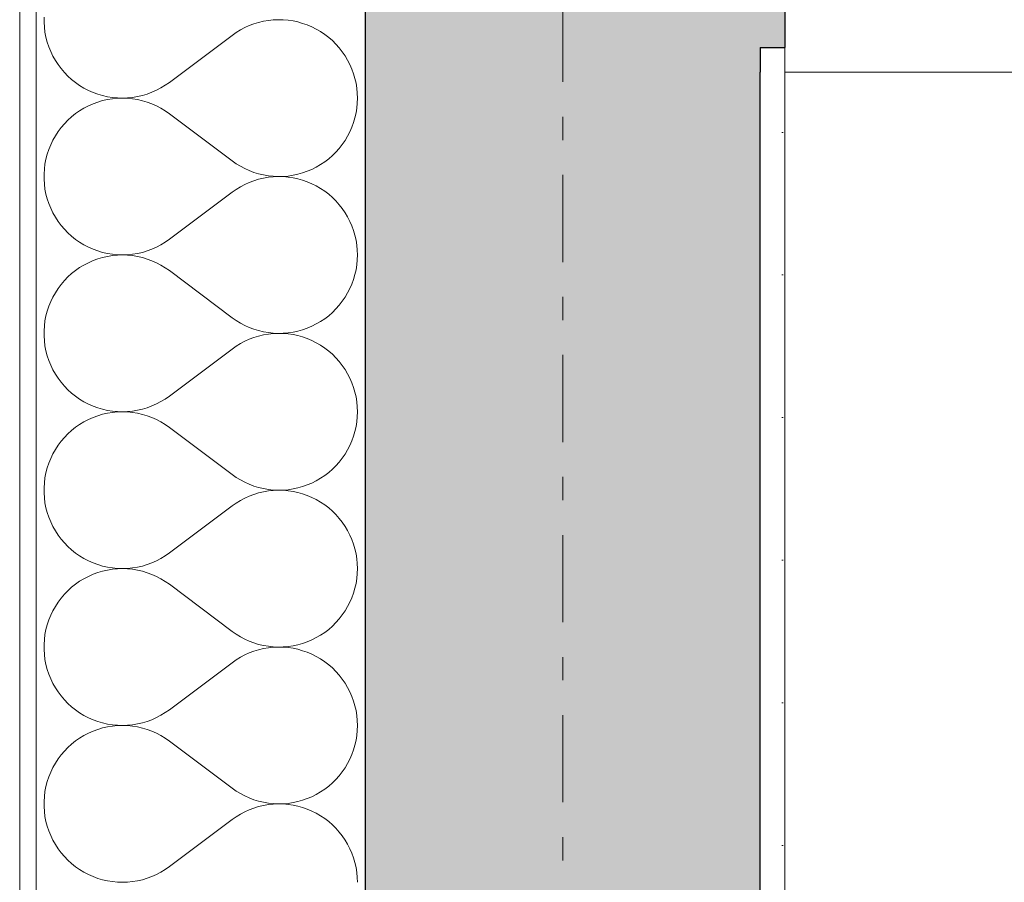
# Model space of a CAD drawing. Extents: x 100 to 2982, y 37 to 2050.
# Tile 60 of 135: x 620 to 680, y 1727 to 1779. Entities that reach past the tile are written whole.
import ezdxf
from ezdxf.xclip import XClip

# ---------------------------------------------------------------- set-up
doc = ezdxf.new("R2010")
doc.units = 0
doc.header["$MEASUREMENT"] = 0
doc.header["$XCLIPFRAME"] = 0
doc.linetypes.add('Przerywana podwójnie', pattern=[54.680554, 26.458333, -10.583333, 7.055556, -10.583333])
doc.linetypes.add('Wipeout_Contour', pattern=[5000, 0, -5000])
for name, color, linetype in [('250-A Schody Pochylnie', 7, 'Continuous'), ('410-K Osie', 7, 'Continuous'), ('420-K Ściany', 7, 'Continuous'), ('820-G Rysunki Obrazki', 7, 'Continuous'), ('Okna ARCHICADa', 7, 'Continuous')]:
    doc.layers.add(name, color=color, linetype=linetype)
pattern_1 = [(0, (-18316.349, -206.5255), (0, 8.660254), [0, -5]), (0, (-18313.849, -202.195), (0, 8.660254), [0, -5])]

# ---------------------------------------------------------------- blocks, each defined once
blk = doc.blocks.new('*X18')
at = {"layer": '420-K Ściany', "color": 174, "linetype": 'Continuous', "lineweight": 5, "ltscale": 0.2}
for p, q in [((621.281, 1779.342), (621.281, 1779.036)), ((621.281, 1779.036), (621.3, 1778.731)), ((633.752, 1778.83), (633.477, 1778.707)), ((634.034, 1778.936), (633.752, 1778.83)), ((634.322, 1779.024), (634.034, 1778.936)), ((634.615, 1779.093), (634.322, 1779.024)), ((634.912, 1779.144), (634.615, 1779.093)), ((635.211, 1779.176), (634.912, 1779.144)), ((635.512, 1779.189), (635.211, 1779.176)), ((635.813, 1779.182), (635.512, 1779.189)), ((636.114, 1779.157), (635.813, 1779.182)), ((636.411, 1779.113), (636.114, 1779.157)), ((636.706, 1779.05), (636.411, 1779.113)), ((636.996, 1778.968), (636.706, 1779.05)), ((637.28, 1778.869), (636.996, 1778.968)), ((637.558, 1778.751), (637.28, 1778.869)), ((621.3, 1778.731), (621.339, 1778.428)), ((621.339, 1778.428), (621.398, 1778.128)), ((628.897, 1775.379), (632.707, 1778.236)), ((632.953, 1778.409), (632.707, 1778.236)), ((633.21, 1778.567), (632.953, 1778.409)), ((633.477, 1778.707), (633.21, 1778.567)), ((637.827, 1778.617), (637.558, 1778.751)), ((638.087, 1778.465), (637.827, 1778.617)), ((638.338, 1778.297), (638.087, 1778.465)), ((638.577, 1778.114), (638.338, 1778.297)), ((621.398, 1778.128), (621.475, 1777.832)), ((621.475, 1777.832), (621.572, 1777.543)), ((638.804, 1777.916), (638.577, 1778.114)), ((639.018, 1777.705), (638.804, 1777.916)), ((639.218, 1777.48), (639.018, 1777.705)), ((621.572, 1777.543), (621.687, 1777.259)), ((621.687, 1777.259), (621.819, 1776.984)), ((621.819, 1776.984), (621.969, 1776.718)), ((639.404, 1777.243), (639.218, 1777.48)), ((639.574, 1776.994), (639.404, 1777.243)), ((639.729, 1776.735), (639.574, 1776.994)), ((621.969, 1776.718), (622.136, 1776.462)), ((622.136, 1776.462), (622.319, 1776.217)), ((639.866, 1776.467), (639.729, 1776.735)), ((639.987, 1776.191), (639.866, 1776.467)), ((622.319, 1776.217), (622.517, 1775.985)), ((622.517, 1775.985), (622.73, 1775.765)), ((622.73, 1775.765), (622.957, 1775.56)), ((640.089, 1775.908), (639.987, 1776.191)), ((640.174, 1775.619), (640.089, 1775.908)), ((622.957, 1775.56), (623.196, 1775.37)), ((623.196, 1775.37), (623.446, 1775.195)), ((623.446, 1775.195), (623.708, 1775.037)), ((628.386, 1775.045), (628.647, 1775.204)), ((628.647, 1775.204), (628.897, 1775.379)), ((640.24, 1775.325), (640.174, 1775.619)), ((640.288, 1775.028), (640.24, 1775.325)), ((623.708, 1775.037), (623.979, 1774.896)), ((623.979, 1774.896), (624.259, 1774.773)), ((624.259, 1774.773), (624.546, 1774.667)), ((624.546, 1774.667), (624.839, 1774.581)), ((624.839, 1774.581), (625.137, 1774.513)), ((626.959, 1774.516), (627.257, 1774.585)), ((627.257, 1774.585), (627.55, 1774.673)), ((627.55, 1774.673), (627.836, 1774.779)), ((627.836, 1774.779), (628.115, 1774.903)), ((628.115, 1774.903), (628.386, 1775.045)), ((640.316, 1774.728), (640.288, 1775.028)), ((640.326, 1774.427), (640.316, 1774.728)), ((624.259, 1774.081), (623.979, 1773.958)), ((624.546, 1774.186), (624.259, 1774.081)), ((624.839, 1774.273), (624.546, 1774.186)), ((625.137, 1774.34), (624.839, 1774.273)), ((625.137, 1774.513), (625.438, 1774.465)), ((625.438, 1774.389), (625.137, 1774.34)), ((625.438, 1774.465), (625.743, 1774.436)), ((625.743, 1774.418), (625.438, 1774.389)), ((625.743, 1774.436), (626.048, 1774.427)), ((626.048, 1774.427), (625.743, 1774.418)), ((626.048, 1774.427), (626.353, 1774.437)), ((626.353, 1774.417), (626.048, 1774.427)), ((626.353, 1774.437), (626.658, 1774.467)), ((626.658, 1774.387), (626.353, 1774.417)), ((626.658, 1774.467), (626.959, 1774.516)), ((626.959, 1774.337), (626.658, 1774.387)), ((627.257, 1774.269), (626.959, 1774.337)), ((627.55, 1774.181), (627.257, 1774.269)), ((627.836, 1774.075), (627.55, 1774.181)), ((628.115, 1773.951), (627.836, 1774.075)), ((640.288, 1773.826), (640.316, 1774.126)), ((640.316, 1774.126), (640.326, 1774.427)), ((623.196, 1773.484), (622.957, 1773.294)), ((623.446, 1773.659), (623.196, 1773.484)), ((623.708, 1773.817), (623.446, 1773.659)), ((623.979, 1773.958), (623.708, 1773.817)), ((628.386, 1773.809), (628.115, 1773.951)), ((628.647, 1773.65), (628.386, 1773.809)), ((628.897, 1773.474), (628.647, 1773.65)), ((628.897, 1773.474), (632.707, 1770.617)), ((640.174, 1773.235), (640.24, 1773.529)), ((640.24, 1773.529), (640.288, 1773.826)), ((622.517, 1772.869), (622.319, 1772.637)), ((622.73, 1773.089), (622.517, 1772.869)), ((622.957, 1773.294), (622.73, 1773.089)), ((639.987, 1772.662), (640.089, 1772.946)), ((640.089, 1772.946), (640.174, 1773.235)), ((622.136, 1772.392), (621.969, 1772.136)), ((622.319, 1772.637), (622.136, 1772.392)), ((639.729, 1772.118), (639.866, 1772.386)), ((639.866, 1772.386), (639.987, 1772.662)), ((621.687, 1771.594), (621.572, 1771.311)), ((621.819, 1771.87), (621.687, 1771.594)), ((621.969, 1772.136), (621.819, 1771.87)), ((639.218, 1771.374), (639.404, 1771.611)), ((639.404, 1771.611), (639.574, 1771.86)), ((639.574, 1771.86), (639.729, 1772.118)), ((621.475, 1771.021), (621.398, 1770.726)), ((621.572, 1771.311), (621.475, 1771.021)), ((638.804, 1770.937), (639.018, 1771.149)), ((639.018, 1771.149), (639.218, 1771.374)), ((621.339, 1770.426), (621.3, 1770.123)), ((621.398, 1770.726), (621.339, 1770.426)), ((632.707, 1770.617), (632.953, 1770.444)), ((632.953, 1770.444), (633.21, 1770.287)), ((637.827, 1770.237), (638.087, 1770.389)), ((638.087, 1770.389), (638.338, 1770.556)), ((638.338, 1770.556), (638.577, 1770.739)), ((638.577, 1770.739), (638.804, 1770.937)), ((621.3, 1770.123), (621.281, 1769.818)), ((621.281, 1769.818), (621.281, 1769.512)), ((633.21, 1770.287), (633.477, 1770.147)), ((633.477, 1770.147), (633.752, 1770.023)), ((633.752, 1770.023), (634.034, 1769.918)), ((634.034, 1769.918), (634.322, 1769.83)), ((634.322, 1769.83), (634.615, 1769.761)), ((636.411, 1769.741), (636.706, 1769.804)), ((636.706, 1769.804), (636.996, 1769.885)), ((636.996, 1769.885), (637.28, 1769.985)), ((637.28, 1769.985), (637.558, 1770.102)), ((637.558, 1770.102), (637.827, 1770.237)), ((621.281, 1769.512), (621.3, 1769.207)), ((621.3, 1769.207), (621.339, 1768.904)), ((633.477, 1769.183), (633.21, 1769.043)), ((633.752, 1769.307), (633.477, 1769.183)), ((634.034, 1769.412), (633.752, 1769.307)), ((634.322, 1769.5), (634.034, 1769.412)), ((634.615, 1769.569), (634.322, 1769.5)), ((634.615, 1769.761), (634.912, 1769.71)), ((634.912, 1769.62), (634.615, 1769.569)), ((634.912, 1769.71), (635.211, 1769.678)), ((635.211, 1769.652), (634.912, 1769.62)), ((635.211, 1769.678), (635.512, 1769.665)), ((635.512, 1769.665), (635.211, 1769.652)), ((635.512, 1769.665), (635.813, 1769.672)), ((635.813, 1769.658), (635.512, 1769.665)), ((635.813, 1769.672), (636.114, 1769.697)), ((636.114, 1769.633), (635.813, 1769.658)), ((636.114, 1769.697), (636.411, 1769.741)), ((636.411, 1769.589), (636.114, 1769.633)), ((636.706, 1769.526), (636.411, 1769.589)), ((636.996, 1769.445), (636.706, 1769.526)), ((637.28, 1769.345), (636.996, 1769.445)), ((637.558, 1769.227), (637.28, 1769.345)), ((637.827, 1769.093), (637.558, 1769.227)), ((621.339, 1768.904), (621.398, 1768.604)), ((621.398, 1768.604), (621.475, 1768.309)), ((628.897, 1765.855), (632.707, 1768.713)), ((632.953, 1768.886), (632.707, 1768.713)), ((633.21, 1769.043), (632.953, 1768.886)), ((638.087, 1768.941), (637.827, 1769.093)), ((638.338, 1768.774), (638.087, 1768.941)), ((638.577, 1768.591), (638.338, 1768.774)), ((638.804, 1768.393), (638.577, 1768.591)), ((621.475, 1768.309), (621.572, 1768.019)), ((621.572, 1768.019), (621.687, 1767.735)), ((639.018, 1768.181), (638.804, 1768.393)), ((639.218, 1767.956), (639.018, 1768.181)), ((621.687, 1767.735), (621.819, 1767.46)), ((621.819, 1767.46), (621.969, 1767.194)), ((639.404, 1767.719), (639.218, 1767.956)), ((639.574, 1767.47), (639.404, 1767.719)), ((639.729, 1767.212), (639.574, 1767.47)), ((621.969, 1767.194), (622.136, 1766.938)), ((622.136, 1766.938), (622.319, 1766.693)), ((639.866, 1766.944), (639.729, 1767.212)), ((639.987, 1766.668), (639.866, 1766.944)), ((622.319, 1766.693), (622.517, 1766.461)), ((622.517, 1766.461), (622.73, 1766.241)), ((622.73, 1766.241), (622.957, 1766.036)), ((640.089, 1766.384), (639.987, 1766.668)), ((640.174, 1766.095), (640.089, 1766.384)), ((622.957, 1766.036), (623.196, 1765.846)), ((623.196, 1765.846), (623.446, 1765.671)), ((623.446, 1765.671), (623.708, 1765.513)), ((628.386, 1765.521), (628.647, 1765.68)), ((628.647, 1765.68), (628.897, 1765.855)), ((640.24, 1765.801), (640.174, 1766.095)), ((640.288, 1765.504), (640.24, 1765.801)), ((623.708, 1765.513), (623.979, 1765.372)), ((623.979, 1765.372), (624.259, 1765.249)), ((624.259, 1765.249), (624.546, 1765.144)), ((624.546, 1765.144), (624.839, 1765.057)), ((624.839, 1765.057), (625.137, 1764.99)), ((626.959, 1764.993), (627.257, 1765.061)), ((627.257, 1765.061), (627.55, 1765.149)), ((627.55, 1765.149), (627.836, 1765.255)), ((627.836, 1765.255), (628.115, 1765.379)), ((628.115, 1765.379), (628.386, 1765.521)), ((640.316, 1765.204), (640.288, 1765.504)), ((640.326, 1764.903), (640.316, 1765.204)), ((623.979, 1764.434), (623.708, 1764.293)), ((624.259, 1764.557), (623.979, 1764.434)), ((624.546, 1764.662), (624.259, 1764.557)), ((624.839, 1764.749), (624.546, 1764.662)), ((625.137, 1764.817), (624.839, 1764.749)), ((625.137, 1764.99), (625.438, 1764.941)), ((625.438, 1764.865), (625.137, 1764.817)), ((625.438, 1764.941), (625.743, 1764.912)), ((625.743, 1764.894), (625.438, 1764.865)), ((625.743, 1764.912), (626.048, 1764.903)), ((626.048, 1764.903), (625.743, 1764.894)), ((626.048, 1764.903), (626.353, 1764.913)), ((626.353, 1764.893), (626.048, 1764.903)), ((626.353, 1764.913), (626.658, 1764.943)), ((626.658, 1764.863), (626.353, 1764.893)), ((626.658, 1764.943), (626.959, 1764.993)), ((626.959, 1764.814), (626.658, 1764.863)), ((627.257, 1764.745), (626.959, 1764.814)), ((627.55, 1764.657), (627.257, 1764.745)), ((627.836, 1764.551), (627.55, 1764.657)), ((628.115, 1764.427), (627.836, 1764.551)), ((628.386, 1764.285), (628.115, 1764.427)), ((640.288, 1764.302), (640.316, 1764.602)), ((640.316, 1764.602), (640.326, 1764.903)), ((623.196, 1763.96), (622.957, 1763.77)), ((623.446, 1764.135), (623.196, 1763.96)), ((623.708, 1764.293), (623.446, 1764.135)), ((628.647, 1764.126), (628.386, 1764.285)), ((628.897, 1763.951), (628.647, 1764.126)), ((628.897, 1763.951), (632.707, 1761.094)), ((640.174, 1763.711), (640.24, 1764.005)), ((640.24, 1764.005), (640.288, 1764.302)), ((622.517, 1763.345), (622.319, 1763.113)), ((622.73, 1763.565), (622.517, 1763.345)), ((622.957, 1763.77), (622.73, 1763.565)), ((639.987, 1763.139), (640.089, 1763.422)), ((640.089, 1763.422), (640.174, 1763.711)), ((621.969, 1762.612), (621.819, 1762.346)), ((622.136, 1762.868), (621.969, 1762.612)), ((622.319, 1763.113), (622.136, 1762.868)), ((639.729, 1762.595), (639.866, 1762.862)), ((639.866, 1762.862), (639.987, 1763.139)), ((621.687, 1762.071), (621.572, 1761.787)), ((621.819, 1762.346), (621.687, 1762.071)), ((639.218, 1761.85), (639.404, 1762.087)), ((639.404, 1762.087), (639.574, 1762.336)), ((639.574, 1762.336), (639.729, 1762.595)), ((621.475, 1761.497), (621.398, 1761.202)), ((621.572, 1761.787), (621.475, 1761.497)), ((638.577, 1761.216), (638.804, 1761.413)), ((638.804, 1761.413), (639.018, 1761.625)), ((639.018, 1761.625), (639.218, 1761.85)), ((621.339, 1760.902), (621.3, 1760.599)), ((621.398, 1761.202), (621.339, 1760.902)), ((632.707, 1761.094), (632.953, 1760.921)), ((632.953, 1760.921), (633.21, 1760.763)), ((637.827, 1760.713), (638.087, 1760.865)), ((638.087, 1760.865), (638.338, 1761.032)), ((638.338, 1761.032), (638.577, 1761.216)), ((621.3, 1760.599), (621.281, 1760.294)), ((621.281, 1760.294), (621.281, 1759.988)), ((633.21, 1760.763), (633.477, 1760.623)), ((633.477, 1760.623), (633.752, 1760.5)), ((633.752, 1760.5), (634.034, 1760.394)), ((634.034, 1760.394), (634.322, 1760.306)), ((634.322, 1760.306), (634.615, 1760.237)), ((634.615, 1760.237), (634.912, 1760.186)), ((636.114, 1760.173), (636.411, 1760.217)), ((636.411, 1760.217), (636.706, 1760.28)), ((636.706, 1760.28), (636.996, 1760.362)), ((636.996, 1760.362), (637.28, 1760.461)), ((637.28, 1760.461), (637.558, 1760.579)), ((637.558, 1760.579), (637.827, 1760.713)), ((621.281, 1759.988), (621.3, 1759.683)), ((621.3, 1759.683), (621.339, 1759.38)), ((633.477, 1759.659), (633.21, 1759.519)), ((633.752, 1759.783), (633.477, 1759.659)), ((634.034, 1759.889), (633.752, 1759.783)), ((634.322, 1759.976), (634.034, 1759.889)), ((634.615, 1760.046), (634.322, 1759.976)), ((634.912, 1760.096), (634.615, 1760.046)), ((634.912, 1760.186), (635.211, 1760.154)), ((635.211, 1760.128), (634.912, 1760.096)), ((635.211, 1760.154), (635.512, 1760.141)), ((635.512, 1760.141), (635.211, 1760.128)), ((635.512, 1760.141), (635.813, 1760.148)), ((635.813, 1760.135), (635.512, 1760.141)), ((635.813, 1760.148), (636.114, 1760.173)), ((636.114, 1760.109), (635.813, 1760.135)), ((636.411, 1760.065), (636.114, 1760.109)), ((636.706, 1760.002), (636.411, 1760.065)), ((636.996, 1759.921), (636.706, 1760.002)), ((637.28, 1759.821), (636.996, 1759.921)), ((637.558, 1759.704), (637.28, 1759.821)), ((637.827, 1759.569), (637.558, 1759.704)), ((621.339, 1759.38), (621.398, 1759.08)), ((621.398, 1759.08), (621.475, 1758.785)), ((628.897, 1756.332), (632.707, 1759.189)), ((632.953, 1759.362), (632.707, 1759.189)), ((633.21, 1759.519), (632.953, 1759.362)), ((638.087, 1759.417), (637.827, 1759.569)), ((638.338, 1759.25), (638.087, 1759.417)), ((638.577, 1759.067), (638.338, 1759.25)), ((638.804, 1758.869), (638.577, 1759.067)), ((621.475, 1758.785), (621.572, 1758.495)), ((621.572, 1758.495), (621.687, 1758.212)), ((639.018, 1758.657), (638.804, 1758.869)), ((639.218, 1758.432), (639.018, 1758.657)), ((639.404, 1758.195), (639.218, 1758.432)), ((621.687, 1758.212), (621.819, 1757.936)), ((621.819, 1757.936), (621.969, 1757.67)), ((639.574, 1757.946), (639.404, 1758.195)), ((639.729, 1757.688), (639.574, 1757.946)), ((621.969, 1757.67), (622.136, 1757.414)), ((622.136, 1757.414), (622.319, 1757.169)), ((639.866, 1757.42), (639.729, 1757.688)), ((639.987, 1757.144), (639.866, 1757.42)), ((622.319, 1757.169), (622.517, 1756.937)), ((622.517, 1756.937), (622.73, 1756.718)), ((622.73, 1756.718), (622.957, 1756.512)), ((640.089, 1756.861), (639.987, 1757.144)), ((640.174, 1756.571), (640.089, 1756.861)), ((622.957, 1756.512), (623.196, 1756.322)), ((623.196, 1756.322), (623.446, 1756.148)), ((623.446, 1756.148), (623.708, 1755.989)), ((628.386, 1755.997), (628.647, 1756.156)), ((628.647, 1756.156), (628.897, 1756.332)), ((640.24, 1756.278), (640.174, 1756.571)), ((640.288, 1755.98), (640.24, 1756.278)), ((623.708, 1755.989), (623.979, 1755.848)), ((623.979, 1755.848), (624.259, 1755.725)), ((624.259, 1755.725), (624.546, 1755.62)), ((624.546, 1755.62), (624.839, 1755.533)), ((624.839, 1755.533), (625.137, 1755.466)), ((625.137, 1755.466), (625.438, 1755.417)), ((626.658, 1755.419), (626.959, 1755.469)), ((626.959, 1755.469), (627.257, 1755.537)), ((627.257, 1755.537), (627.55, 1755.625)), ((627.55, 1755.625), (627.836, 1755.731)), ((627.836, 1755.731), (628.115, 1755.855)), ((628.115, 1755.855), (628.386, 1755.997)), ((640.316, 1755.68), (640.288, 1755.98)), ((640.326, 1755.379), (640.316, 1755.68)), ((623.979, 1754.91), (623.708, 1754.769)), ((624.259, 1755.034), (623.979, 1754.91)), ((624.546, 1755.139), (624.259, 1755.034)), ((624.839, 1755.225), (624.546, 1755.139)), ((625.137, 1755.293), (624.839, 1755.225)), ((625.438, 1755.341), (625.137, 1755.293)), ((625.438, 1755.417), (625.743, 1755.389)), ((625.743, 1755.37), (625.438, 1755.341)), ((625.743, 1755.389), (626.048, 1755.379)), ((626.048, 1755.379), (625.743, 1755.37)), ((626.048, 1755.379), (626.353, 1755.39)), ((626.353, 1755.369), (626.048, 1755.379)), ((626.353, 1755.39), (626.658, 1755.419)), ((626.658, 1755.339), (626.353, 1755.369)), ((626.959, 1755.29), (626.658, 1755.339)), ((627.257, 1755.221), (626.959, 1755.29)), ((627.55, 1755.134), (627.257, 1755.221)), ((627.836, 1755.028), (627.55, 1755.134)), ((628.115, 1754.903), (627.836, 1755.028)), ((628.386, 1754.761), (628.115, 1754.903)), ((640.288, 1754.778), (640.316, 1755.078)), ((640.316, 1755.078), (640.326, 1755.379)), ((622.957, 1754.246), (622.73, 1754.041)), ((623.196, 1754.436), (622.957, 1754.246)), ((623.446, 1754.611), (623.196, 1754.436)), ((623.708, 1754.769), (623.446, 1754.611)), ((628.647, 1754.602), (628.386, 1754.761)), ((628.897, 1754.427), (628.647, 1754.602)), ((628.897, 1754.427), (632.707, 1751.57)), ((640.174, 1754.187), (640.24, 1754.481)), ((640.24, 1754.481), (640.288, 1754.778)), ((622.517, 1753.822), (622.319, 1753.589)), ((622.73, 1754.041), (622.517, 1753.822)), ((639.987, 1753.615), (640.089, 1753.898)), ((640.089, 1753.898), (640.174, 1754.187)), ((621.969, 1753.088), (621.819, 1752.822)), ((622.136, 1753.344), (621.969, 1753.088)), ((622.319, 1753.589), (622.136, 1753.344)), ((639.574, 1752.812), (639.729, 1753.071)), ((639.729, 1753.071), (639.866, 1753.339)), ((639.866, 1753.339), (639.987, 1753.615)), ((621.687, 1752.547), (621.572, 1752.264)), ((621.819, 1752.822), (621.687, 1752.547)), ((639.218, 1752.326), (639.404, 1752.564)), ((639.404, 1752.564), (639.574, 1752.812)), ((621.475, 1751.974), (621.398, 1751.678)), ((621.572, 1752.264), (621.475, 1751.974)), ((638.577, 1751.692), (638.804, 1751.89)), ((638.804, 1751.89), (639.018, 1752.101)), ((639.018, 1752.101), (639.218, 1752.326)), ((621.339, 1751.378), (621.3, 1751.075)), ((621.398, 1751.678), (621.339, 1751.378)), ((632.707, 1751.57), (632.953, 1751.397)), ((632.953, 1751.397), (633.21, 1751.24)), ((633.21, 1751.24), (633.477, 1751.099)), ((637.827, 1751.19), (638.087, 1751.341)), ((638.087, 1751.341), (638.338, 1751.509)), ((638.338, 1751.509), (638.577, 1751.692)), ((621.3, 1751.075), (621.281, 1750.77)), ((621.281, 1750.77), (621.281, 1750.465)), ((633.477, 1751.099), (633.752, 1750.976)), ((633.752, 1750.976), (634.034, 1750.87)), ((634.034, 1750.87), (634.322, 1750.782)), ((634.322, 1750.782), (634.615, 1750.713)), ((634.615, 1750.713), (634.912, 1750.662)), ((634.912, 1750.662), (635.211, 1750.63)), ((635.813, 1750.624), (636.114, 1750.649)), ((636.114, 1750.649), (636.411, 1750.693)), ((636.411, 1750.693), (636.706, 1750.756)), ((636.706, 1750.756), (636.996, 1750.838)), ((636.996, 1750.838), (637.28, 1750.937)), ((637.28, 1750.937), (637.558, 1751.055)), ((637.558, 1751.055), (637.827, 1751.19)), ((621.281, 1750.465), (621.3, 1750.16)), ((621.3, 1750.16), (621.339, 1749.857)), ((633.477, 1750.136), (633.21, 1749.995)), ((633.752, 1750.259), (633.477, 1750.136)), ((634.034, 1750.365), (633.752, 1750.259)), ((634.322, 1750.452), (634.034, 1750.365)), ((634.615, 1750.522), (634.322, 1750.452)), ((634.912, 1750.572), (634.615, 1750.522)), ((635.211, 1750.604), (634.912, 1750.572)), ((635.211, 1750.63), (635.512, 1750.618)), ((635.512, 1750.617), (635.211, 1750.604)), ((635.512, 1750.618), (635.813, 1750.624)), ((635.813, 1750.611), (635.512, 1750.617)), ((636.114, 1750.586), (635.813, 1750.611)), ((636.411, 1750.541), (636.114, 1750.586)), ((636.706, 1750.478), (636.411, 1750.541)), ((636.996, 1750.397), (636.706, 1750.478)), ((637.28, 1750.297), (636.996, 1750.397)), ((637.558, 1750.18), (637.28, 1750.297)), ((637.827, 1750.045), (637.558, 1750.18)), ((638.087, 1749.894), (637.827, 1750.045)), ((621.339, 1749.857), (621.398, 1749.557)), ((621.398, 1749.557), (621.475, 1749.261)), ((628.897, 1746.808), (632.707, 1749.665)), ((632.953, 1749.838), (632.707, 1749.665)), ((633.21, 1749.995), (632.953, 1749.838)), ((638.338, 1749.726), (638.087, 1749.894)), ((638.577, 1749.543), (638.338, 1749.726)), ((638.804, 1749.345), (638.577, 1749.543)), ((621.475, 1749.261), (621.572, 1748.971)), ((621.572, 1748.971), (621.687, 1748.688)), ((639.018, 1749.133), (638.804, 1749.345)), ((639.218, 1748.908), (639.018, 1749.133)), ((639.404, 1748.671), (639.218, 1748.908)), ((621.687, 1748.688), (621.819, 1748.413)), ((621.819, 1748.413), (621.969, 1748.146)), ((639.574, 1748.423), (639.404, 1748.671)), ((639.729, 1748.164), (639.574, 1748.423)), ((621.969, 1748.146), (622.136, 1747.89)), ((622.136, 1747.89), (622.319, 1747.646)), ((622.319, 1747.646), (622.517, 1747.413)), ((639.866, 1747.896), (639.729, 1748.164)), ((639.987, 1747.62), (639.866, 1747.896)), ((622.517, 1747.413), (622.73, 1747.194)), ((622.73, 1747.194), (622.957, 1746.989)), ((640.089, 1747.337), (639.987, 1747.62)), ((640.174, 1747.048), (640.089, 1747.337)), ((640.24, 1746.754), (640.174, 1747.048)), ((622.957, 1746.989), (623.196, 1746.798)), ((623.196, 1746.798), (623.446, 1746.624)), ((623.446, 1746.624), (623.708, 1746.466)), ((623.708, 1746.466), (623.979, 1746.325)), ((628.115, 1746.331), (628.386, 1746.473)), ((628.386, 1746.473), (628.647, 1746.632)), ((628.647, 1746.632), (628.897, 1746.808)), ((640.288, 1746.456), (640.24, 1746.754)), ((640.316, 1746.157), (640.288, 1746.456)), ((623.979, 1746.325), (624.259, 1746.201)), ((624.259, 1746.201), (624.546, 1746.096)), ((624.546, 1746.096), (624.839, 1746.01)), ((624.839, 1746.01), (625.137, 1745.942)), ((625.137, 1745.942), (625.438, 1745.894)), ((625.438, 1745.894), (625.743, 1745.865)), ((625.743, 1745.865), (626.048, 1745.855)), ((626.048, 1745.855), (625.743, 1745.846)), ((626.048, 1745.855), (626.353, 1745.866)), ((626.353, 1745.845), (626.048, 1745.855)), ((626.353, 1745.866), (626.658, 1745.896)), ((626.658, 1745.896), (626.959, 1745.945)), ((626.959, 1745.945), (627.257, 1746.014)), ((627.257, 1746.014), (627.55, 1746.101)), ((627.55, 1746.101), (627.836, 1746.207)), ((627.836, 1746.207), (628.115, 1746.331)), ((640.326, 1745.855), (640.316, 1746.157)), ((640.316, 1745.554), (640.326, 1745.855)), ((623.979, 1745.386), (623.708, 1745.245)), ((624.259, 1745.51), (623.979, 1745.386)), ((624.546, 1745.615), (624.259, 1745.51)), ((624.839, 1745.701), (624.546, 1745.615)), ((625.137, 1745.769), (624.839, 1745.701)), ((625.438, 1745.817), (625.137, 1745.769)), ((625.743, 1745.846), (625.438, 1745.817)), ((626.658, 1745.815), (626.353, 1745.845)), ((626.959, 1745.766), (626.658, 1745.815)), ((627.257, 1745.697), (626.959, 1745.766)), ((627.55, 1745.61), (627.257, 1745.697)), ((627.836, 1745.504), (627.55, 1745.61)), ((628.115, 1745.379), (627.836, 1745.504)), ((628.386, 1745.237), (628.115, 1745.379)), ((640.24, 1744.957), (640.288, 1745.255)), ((640.288, 1745.255), (640.316, 1745.554)), ((622.957, 1744.722), (622.73, 1744.517)), ((623.196, 1744.913), (622.957, 1744.722)), ((623.446, 1745.087), (623.196, 1744.913)), ((623.708, 1745.245), (623.446, 1745.087)), ((628.647, 1745.078), (628.386, 1745.237)), ((628.897, 1744.903), (628.647, 1745.078)), ((628.897, 1744.903), (632.707, 1742.046)), ((640.089, 1744.374), (640.174, 1744.663)), ((640.174, 1744.663), (640.24, 1744.957)), ((622.319, 1744.065), (622.136, 1743.82)), ((622.517, 1744.298), (622.319, 1744.065)), ((622.73, 1744.517), (622.517, 1744.298)), ((639.866, 1743.815), (639.987, 1744.091)), ((639.987, 1744.091), (640.089, 1744.374)), ((621.969, 1743.564), (621.819, 1743.298)), ((622.136, 1743.82), (621.969, 1743.564)), ((639.574, 1743.288), (639.729, 1743.547)), ((639.729, 1743.547), (639.866, 1743.815)), ((621.687, 1743.023), (621.572, 1742.74)), ((621.819, 1743.298), (621.687, 1743.023)), ((639.218, 1742.803), (639.404, 1743.04)), ((639.404, 1743.04), (639.574, 1743.288)), ((621.475, 1742.45), (621.398, 1742.154)), ((621.572, 1742.74), (621.475, 1742.45)), ((638.577, 1742.168), (638.804, 1742.366)), ((638.804, 1742.366), (639.018, 1742.578)), ((639.018, 1742.578), (639.218, 1742.803)), ((621.339, 1741.854), (621.3, 1741.551)), ((621.398, 1742.154), (621.339, 1741.854)), ((632.707, 1742.046), (632.953, 1741.873)), ((632.953, 1741.873), (633.21, 1741.716)), ((633.21, 1741.716), (633.477, 1741.575)), ((637.558, 1741.531), (637.827, 1741.666)), ((637.827, 1741.666), (638.087, 1741.817)), ((638.087, 1741.817), (638.338, 1741.985)), ((638.338, 1741.985), (638.577, 1742.168)), ((621.3, 1741.551), (621.281, 1741.246)), ((621.281, 1741.246), (621.281, 1740.941)), ((633.477, 1741.575), (633.752, 1741.452)), ((633.752, 1741.452), (634.034, 1741.346)), ((634.034, 1741.346), (634.322, 1741.258)), ((634.322, 1741.258), (634.615, 1741.189)), ((634.615, 1741.189), (634.912, 1741.138)), ((634.912, 1741.138), (635.211, 1741.107)), ((635.211, 1741.08), (634.912, 1741.049)), ((635.211, 1741.107), (635.512, 1741.094)), ((635.512, 1741.093), (635.211, 1741.08)), ((635.512, 1741.094), (635.813, 1741.1)), ((635.813, 1741.087), (635.512, 1741.093)), ((635.813, 1741.1), (636.114, 1741.125)), ((636.114, 1741.062), (635.813, 1741.087)), ((636.114, 1741.125), (636.411, 1741.17)), ((636.411, 1741.018), (636.114, 1741.062)), ((636.411, 1741.17), (636.706, 1741.233)), ((636.706, 1741.233), (636.996, 1741.314)), ((636.996, 1741.314), (637.28, 1741.414)), ((637.28, 1741.414), (637.558, 1741.531)), ((621.281, 1740.941), (621.3, 1740.636)), ((621.3, 1740.636), (621.339, 1740.333)), ((633.21, 1740.471), (632.953, 1740.314)), ((633.477, 1740.612), (633.21, 1740.471)), ((633.752, 1740.735), (633.477, 1740.612)), ((634.034, 1740.841), (633.752, 1740.735)), ((634.322, 1740.929), (634.034, 1740.841)), ((634.615, 1740.998), (634.322, 1740.929)), ((634.912, 1741.049), (634.615, 1740.998)), ((636.706, 1740.955), (636.411, 1741.018)), ((636.996, 1740.873), (636.706, 1740.955)), ((637.28, 1740.773), (636.996, 1740.873)), ((637.558, 1740.656), (637.28, 1740.773)), ((637.827, 1740.521), (637.558, 1740.656)), ((638.087, 1740.37), (637.827, 1740.521)), ((621.339, 1740.333), (621.398, 1740.033)), ((621.398, 1740.033), (621.475, 1739.737)), ((628.897, 1737.284), (632.707, 1740.141)), ((632.953, 1740.314), (632.707, 1740.141)), ((638.338, 1740.202), (638.087, 1740.37)), ((638.577, 1740.019), (638.338, 1740.202)), ((638.804, 1739.821), (638.577, 1740.019)), ((621.475, 1739.737), (621.572, 1739.447)), ((621.572, 1739.447), (621.687, 1739.164)), ((639.018, 1739.609), (638.804, 1739.821)), ((639.218, 1739.384), (639.018, 1739.609)), ((639.404, 1739.147), (639.218, 1739.384)), ((621.687, 1739.164), (621.819, 1738.889)), ((621.819, 1738.889), (621.969, 1738.623)), ((639.574, 1738.899), (639.404, 1739.147)), ((639.729, 1738.64), (639.574, 1738.899)), ((621.969, 1738.623), (622.136, 1738.367)), ((622.136, 1738.367), (622.319, 1738.122)), ((622.319, 1738.122), (622.517, 1737.889)), ((639.866, 1738.372), (639.729, 1738.64)), ((639.987, 1738.096), (639.866, 1738.372)), ((640.089, 1737.813), (639.987, 1738.096)), ((622.517, 1737.889), (622.73, 1737.67)), ((622.73, 1737.67), (622.957, 1737.465)), ((640.174, 1737.524), (640.089, 1737.813)), ((640.24, 1737.23), (640.174, 1737.524)), ((622.957, 1737.465), (623.196, 1737.274)), ((623.196, 1737.274), (623.446, 1737.1)), ((623.446, 1737.1), (623.708, 1736.942)), ((623.708, 1736.942), (623.979, 1736.801)), ((628.115, 1736.808), (628.386, 1736.95)), ((628.386, 1736.95), (628.647, 1737.109)), ((628.647, 1737.109), (628.897, 1737.284)), ((640.288, 1736.933), (640.24, 1737.23)), ((640.316, 1736.633), (640.288, 1736.933)), ((623.979, 1736.801), (624.259, 1736.677)), ((624.259, 1736.677), (624.546, 1736.572)), ((624.546, 1736.572), (624.839, 1736.486)), ((624.839, 1736.486), (625.137, 1736.418)), ((625.137, 1736.418), (625.438, 1736.37)), ((625.438, 1736.293), (625.137, 1736.245)), ((625.438, 1736.37), (625.743, 1736.341)), ((625.743, 1736.322), (625.438, 1736.293)), ((625.743, 1736.341), (626.048, 1736.332)), ((626.048, 1736.332), (625.743, 1736.322)), ((626.048, 1736.332), (626.353, 1736.342)), ((626.353, 1736.321), (626.048, 1736.332)), ((626.353, 1736.342), (626.658, 1736.372)), ((626.658, 1736.291), (626.353, 1736.321)), ((626.658, 1736.372), (626.959, 1736.421)), ((626.959, 1736.242), (626.658, 1736.291)), ((626.959, 1736.421), (627.257, 1736.49)), ((627.257, 1736.49), (627.55, 1736.577)), ((627.55, 1736.577), (627.836, 1736.683)), ((627.836, 1736.683), (628.115, 1736.808)), ((640.326, 1736.332), (640.316, 1736.633)), ((640.316, 1736.031), (640.326, 1736.332)), ((623.708, 1735.722), (623.446, 1735.563)), ((623.979, 1735.863), (623.708, 1735.722)), ((624.259, 1735.986), (623.979, 1735.863)), ((624.546, 1736.091), (624.259, 1735.986)), ((624.839, 1736.178), (624.546, 1736.091)), ((625.137, 1736.245), (624.839, 1736.178)), ((627.257, 1736.174), (626.959, 1736.242)), ((627.55, 1736.086), (627.257, 1736.174)), ((627.836, 1735.98), (627.55, 1736.086)), ((628.115, 1735.856), (627.836, 1735.98)), ((628.386, 1735.714), (628.115, 1735.856)), ((628.647, 1735.555), (628.386, 1735.714)), ((640.24, 1735.433), (640.288, 1735.731)), ((640.288, 1735.731), (640.316, 1736.031)), ((622.957, 1735.199), (622.73, 1734.993)), ((623.196, 1735.389), (622.957, 1735.199)), ((623.446, 1735.563), (623.196, 1735.389)), ((628.897, 1735.379), (628.647, 1735.555)), ((628.897, 1735.379), (632.707, 1732.522)), ((640.089, 1734.85), (640.174, 1735.139)), ((640.174, 1735.139), (640.24, 1735.433)), ((622.319, 1734.541), (622.136, 1734.297)), ((622.517, 1734.774), (622.319, 1734.541)), ((622.73, 1734.993), (622.517, 1734.774)), ((639.866, 1734.291), (639.987, 1734.567)), ((639.987, 1734.567), (640.089, 1734.85)), ((621.969, 1734.041), (621.819, 1733.774)), ((622.136, 1734.297), (621.969, 1734.041)), ((639.574, 1733.764), (639.729, 1734.023)), ((639.729, 1734.023), (639.866, 1734.291)), ((621.687, 1733.499), (621.572, 1733.216)), ((621.819, 1733.774), (621.687, 1733.499)), ((639.218, 1733.279), (639.404, 1733.516)), ((639.404, 1733.516), (639.574, 1733.764)), ((621.475, 1732.926), (621.398, 1732.63)), ((621.572, 1733.216), (621.475, 1732.926)), ((638.577, 1732.644), (638.804, 1732.842)), ((638.804, 1732.842), (639.018, 1733.054)), ((639.018, 1733.054), (639.218, 1733.279)), ((621.339, 1732.331), (621.3, 1732.027)), ((621.398, 1732.63), (621.339, 1732.331)), ((632.707, 1732.522), (632.953, 1732.349)), ((632.953, 1732.349), (633.21, 1732.192)), ((633.21, 1732.192), (633.477, 1732.052)), ((637.558, 1732.007), (637.827, 1732.142)), ((637.827, 1732.142), (638.087, 1732.293)), ((638.087, 1732.293), (638.338, 1732.461)), ((638.338, 1732.461), (638.577, 1732.644)), ((621.3, 1732.027), (621.281, 1731.723)), ((621.281, 1731.723), (621.281, 1731.417)), ((633.477, 1732.052), (633.752, 1731.928)), ((633.752, 1731.928), (634.034, 1731.822)), ((634.034, 1731.822), (634.322, 1731.735)), ((634.322, 1731.735), (634.615, 1731.665)), ((634.615, 1731.665), (634.912, 1731.615)), ((634.912, 1731.525), (634.615, 1731.474)), ((634.912, 1731.615), (635.211, 1731.583)), ((635.211, 1731.557), (634.912, 1731.525)), ((635.211, 1731.583), (635.512, 1731.57)), ((635.512, 1731.569), (635.211, 1731.557)), ((635.512, 1731.57), (635.813, 1731.576)), ((635.813, 1731.563), (635.512, 1731.569)), ((635.813, 1731.576), (636.114, 1731.602)), ((636.114, 1731.538), (635.813, 1731.563)), ((636.114, 1731.602), (636.411, 1731.646)), ((636.411, 1731.494), (636.114, 1731.538)), ((636.411, 1731.646), (636.706, 1731.709)), ((636.706, 1731.431), (636.411, 1731.494)), ((636.706, 1731.709), (636.996, 1731.79)), ((636.996, 1731.79), (637.28, 1731.89)), ((637.28, 1731.89), (637.558, 1732.007)), ((621.281, 1731.417), (621.3, 1731.112)), ((621.3, 1731.112), (621.339, 1730.809)), ((633.21, 1730.947), (632.953, 1730.79)), ((633.477, 1731.088), (633.21, 1730.947)), ((633.752, 1731.211), (633.477, 1731.088)), ((634.034, 1731.317), (633.752, 1731.211)), ((634.322, 1731.405), (634.034, 1731.317)), ((634.615, 1731.474), (634.322, 1731.405)), ((636.996, 1731.349), (636.706, 1731.431)), ((637.28, 1731.25), (636.996, 1731.349)), ((637.558, 1731.132), (637.28, 1731.25)), ((637.827, 1730.998), (637.558, 1731.132)), ((638.087, 1730.846), (637.827, 1730.998)), ((621.339, 1730.809), (621.398, 1730.509)), ((621.398, 1730.509), (621.475, 1730.213)), ((628.897, 1727.76), (632.707, 1730.617)), ((632.953, 1730.79), (632.707, 1730.617)), ((638.338, 1730.678), (638.087, 1730.846)), ((638.577, 1730.495), (638.338, 1730.678)), ((638.804, 1730.297), (638.577, 1730.495)), ((639.018, 1730.086), (638.804, 1730.297)), ((621.475, 1730.213), (621.572, 1729.923)), ((621.572, 1729.923), (621.687, 1729.64)), ((639.218, 1729.861), (639.018, 1730.086)), ((639.404, 1729.623), (639.218, 1729.861)), ((621.687, 1729.64), (621.819, 1729.365)), ((621.819, 1729.365), (621.969, 1729.099)), ((621.969, 1729.099), (622.136, 1728.843)), ((639.574, 1729.375), (639.404, 1729.623)), ((639.729, 1729.116), (639.574, 1729.375)), ((639.866, 1728.848), (639.729, 1729.116)), ((622.136, 1728.843), (622.319, 1728.598)), ((622.319, 1728.598), (622.517, 1728.366)), ((639.987, 1728.572), (639.866, 1728.848)), ((640.089, 1728.289), (639.987, 1728.572)), ((622.517, 1728.366), (622.73, 1728.146)), ((622.73, 1728.146), (622.957, 1727.941)), ((622.957, 1727.941), (623.196, 1727.751)), ((640.174, 1728), (640.089, 1728.289)), ((640.24, 1727.706), (640.174, 1728)), ((623.196, 1727.751), (623.446, 1727.576)), ((623.446, 1727.576), (623.708, 1727.418)), ((623.708, 1727.418), (623.979, 1727.277)), ((628.115, 1727.284), (628.386, 1727.426)), ((628.386, 1727.426), (628.647, 1727.585)), ((628.647, 1727.585), (628.897, 1727.76)), ((640.288, 1727.409), (640.24, 1727.706)), ((640.316, 1727.109), (640.288, 1727.409)), ((623.979, 1727.277), (624.259, 1727.154)), ((624.259, 1727.154), (624.546, 1727.048)), ((624.546, 1727.048), (624.839, 1726.962)), ((624.839, 1726.962), (625.137, 1726.894)), ((625.137, 1726.894), (625.438, 1726.846)), ((625.438, 1726.846), (625.743, 1726.817)), ((625.743, 1726.817), (626.048, 1726.808)), ((626.048, 1726.808), (626.353, 1726.818)), ((626.353, 1726.818), (626.658, 1726.848)), ((626.658, 1726.848), (626.959, 1726.897)), ((626.959, 1726.897), (627.257, 1726.966)), ((627.257, 1726.966), (627.55, 1727.053)), ((627.55, 1727.053), (627.836, 1727.16)), ((627.836, 1727.16), (628.115, 1727.284)), ((640.326, 1726.808), (640.316, 1727.109))]:
    blk.add_line(p, q, dxfattribs=at)
blk = doc.blocks.new('Rysunek_1_1', base_point=(-18316.349, -206.526))
at = {"layer": '420-K Ściany', "linetype": 'Continuous', "lineweight": 5}
h = blk.add_hatch(dxfattribs=at)
h.set_pattern_fill('Tynk_0001', color=176, style=0, pattern_type=2)
h.set_pattern_definition(pattern_1)
h.paths.add_polyline_path([(619.802, 1821.509), (619.802, 1481.509), (620.802, 1481.509), (620.802, 1821.509)])
at = {"layer": '420-K Ściany', "linetype": 'Continuous', "lineweight": 13}
for points in [[(664.802, 1777.509), (640.802, 1801.509), (640.802, 1777.509)], [(664.802, 1801.509), (640.802, 1801.509), (664.802, 1777.509)], [(666.302, 1801.509), (664.802, 1801.509), (664.802, 1777.509), (666.302, 1777.509), (666.302, 1793.509)], [(640.802, 1777.509), (640.802, 1481.509), (664.802, 1481.509), (664.802, 1777.509)]]:
    blk.add_hatch(color=62, dxfattribs=at).paths.add_polyline_path(points)
at = {"layer": '250-A Schody Pochylnie', "color": 1, "linetype": 'Continuous', "lineweight": 13, "ltscale": 0.2}
for p, q in [((666.302, 1776.009), (827.802, 1776.009)), ((666.302, 1483.009), (666.302, 1776.009))]:
    blk.add_line(p, q, dxfattribs=at)
at = {"layer": '410-K Osie', "color": 4, "linetype": 'Przerywana podwójnie', "lineweight": 13, "ltscale": 0.2}
blk.add_line((652.802, 1813.509), (652.802, 529.46), dxfattribs=at)
blk.add_line((652.802, 1813.509), (652.802, 529.46), dxfattribs=at)
at = {"layer": '420-K Ściany', "color": 67, "linetype": 'Continuous', "lineweight": 13, "ltscale": 0.2}
blk.add_line((620.802, 1801.509), (620.802, 1481.509), dxfattribs=at)
at = {"layer": '420-K Ściany', "color": 27, "linetype": 'Continuous', "lineweight": 25, "ltscale": 0.2}
for p, q in [((640.802, 1801.509), (640.802, 1777.509)), ((640.802, 1801.509), (640.802, 1777.509)), ((666.302, 1793.509), (666.302, 1777.509)), ((640.802, 1777.509), (640.802, 1481.509)), ((664.802, 1777.509), (664.802, 1776.009)), ((664.802, 1777.509), (666.302, 1777.509)), ((664.802, 1777.509), (664.802, 1776.009)), ((664.802, 1481.509), (664.802, 1776.009))]:
    blk.add_line(p, q, dxfattribs=at)
at = {"layer": '420-K Ściany', "color": 47, "linetype": 'Continuous', "lineweight": 15, "ltscale": 0.2, "flags": 128}
blk.add_lwpolyline([(619.802, 1821.509), (619.802, 1481.509)], dxfattribs=at)
at = {"layer": 'Okna ARCHICADa', "color": 27, "linetype": 'Continuous', "lineweight": 25, "ltscale": 0.2}
blk.add_line((666.302, 1793.509), (666.302, 1777.509), dxfattribs=at)
at = {"color": 65, "linetype": 'Continuous', "lineweight": 13, "ltscale": 0.2}
blk.add_blockref('*X18', (0, 0), dxfattribs=at)
at = {"color": 254, "linetype": 'Wipeout_Contour', "lineweight": 0, "ltscale": 10844.402952}
blk.add_wipeout([(666.302, 1776.009), (666.302, 1483.009), (827.802, 1483.009), (827.802, 1634.009), (827.802, 1635.009), (827.802, 1776.009)], dxfattribs=at).dxf.layer = '250-A Schody Pochylnie'
at = {"layer": '420-K Ściany', "linetype": 'Continuous', "lineweight": 5}
h = blk.add_hatch(dxfattribs=at)
h.set_pattern_fill('Tynk_0001', color=180, style=0, pattern_type=2)
h.set_pattern_definition(pattern_1)
h.paths.add_polyline_path([(666.302, 1776.009), (664.802, 1777.509), (664.802, 1776.009)])
h = blk.add_hatch(dxfattribs=at)
h.set_pattern_fill('Tynk_0001', color=180, style=0, pattern_type=2)
h.set_pattern_definition(pattern_1)
h.paths.add_polyline_path([(666.302, 1777.509), (664.802, 1777.509), (666.302, 1776.009)])
h = blk.add_hatch(dxfattribs=at)
h.set_pattern_fill('Tynk_0001', color=180, style=0, pattern_type=2)
h.set_pattern_definition(pattern_1)
h.paths.add_polyline_path([(664.802, 1776.009), (664.802, 1481.509), (666.302, 1481.509), (666.302, 1776.009)])
at = {"layer": '250-A Schody Pochylnie', "color": 11, "linetype": 'Continuous', "lineweight": 13, "ltscale": 0.2}
for p, q in [((666.302, 1776.009), (827.802, 1776.009)), ((666.302, 1483.009), (666.302, 1776.009))]:
    blk.add_line(p, q, dxfattribs=at)
at = {"layer": '420-K Ściany', "color": 47, "linetype": 'Continuous', "lineweight": 15, "ltscale": 0.2}
blk.add_line((666.302, 1777.509), (666.302, 1776.009), dxfattribs=at)
at = {"layer": '420-K Ściany', "color": 47, "linetype": 'Continuous', "lineweight": 15, "ltscale": 0.2, "flags": 128}
blk.add_lwpolyline([(666.302, 1481.509), (666.302, 1776.009)], dxfattribs=at)
at = {"layer": 'Okna ARCHICADa', "color": 47, "linetype": 'Continuous', "lineweight": 15, "ltscale": 0.2}
blk.add_line((666.302, 1777.509), (666.302, 1776.009), dxfattribs=at)
at = {"layer": 'Okna ARCHICADa', "color": 3, "linetype": 'Continuous', "lineweight": 13, "ltscale": 0.2}
blk.add_line((666.302, 1776.009), (827.802, 1776.009), dxfattribs=at)

msp = doc.modelspace()

# ---------------------------------------------------------------- block references
at = {"layer": '820-G Rysunki Obrazki', "color": 65, "linetype": 'Continuous', "lineweight": 13, "ltscale": 0.2}
ref = msp.add_blockref('Rysunek_1_1', (-18316.349, -206.526), dxfattribs=at)
XClip(ref).set_block_clipping_path([(244.527027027, 76.8014120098), (2570.9054054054, 2022.1162324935)])

doc.saveas('drawing.dxf')
